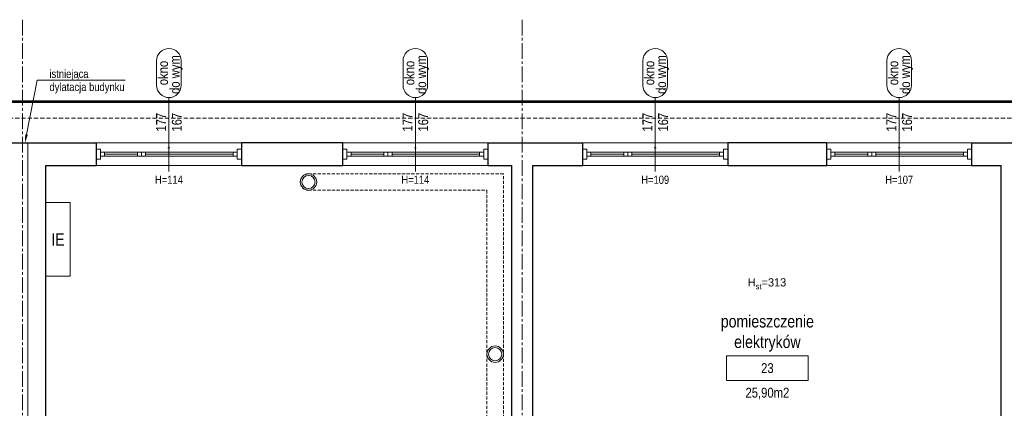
# Model space of a CAD drawing. Header units: millimetres. Extents: x -291747 to 77132, y 46721 to 203932.
# Tile 16 of 110: x 69252 to 70455, y 81657 to 82131. Entities that reach past the tile are written whole.
import ezdxf
from ezdxf import colors
from ezdxf.entities.mleader import LeaderData, LeaderLine
from ezdxf.enums import TextEntityAlignment as Align
from ezdxf.math import Vec2, Vec3

# ---------------------------------------------------------------- set-up
doc = ezdxf.new("R2010")
doc.units = ezdxf.units.MM
doc.header["$MEASUREMENT"] = 0
doc.linetypes.add('xreff_LSN_szatnie_PW_rzuty_14$0$CENTER2', pattern=[28.575, 19.05, -3.175, 3.175, -3.175])
doc.linetypes.add('xreff_LSN_szatnie_PW_rzuty_14$0$DASHED', pattern=[19.05, 12.7, -6.35])
doc.layers.get('0').update_dxf_attribs({"lineweight": 9})
for name, color, linetype, lineweight in [('FL-xref', 250, 'Continuous', 9), ('xreff_LSN_szatnie_PW_rzuty_14$0$A opis', 252, 'Continuous', 9), ('xreff_LSN_szatnie_PW_rzuty_14$0$A opis pom', 252, 'Continuous', 9), ('xreff_LSN_szatnie_PW_rzuty_14$0$A opis pom pow', 252, 'Continuous', 9), ('xreff_LSN_szatnie_PW_rzuty_14$0$A opis stolarka', 252, 'Continuous', 9), ('xreff_LSN_szatnie_PW_rzuty_14$0$A opis stolarka NWD typ', 252, 'Continuous', 9), ('xreff_LSN_szatnie_PW_rzuty_14$0$A opis technologia', 8, 'Continuous', 13), ('xreff_LSN_szatnie_PW_rzuty_14$0$A widok wyżej', 252, 'xreff_LSN_szatnie_PW_rzuty_14$0$DASHED', 9), ('xreff_LSN_szatnie_PW_rzuty_14$0$A zakres', 252, 'Continuous', 9), ('xreff_LSN_szatnie_PW_rzuty_14$0$A-Glaz', 8, 'Continuous', 9), ('xreff_LSN_szatnie_PW_rzuty_14$0$A-Wall', 252, 'Continuous', 9), ('xreff_LSN_szatnie_PW_rzuty_14$0$IE tablice rozdzielcze', 8, 'Continuous', 9), ('xreff_LSN_szatnie_PW_rzuty_14$0$IS kanaly wentylacyjne', 8, 'xreff_LSN_szatnie_PW_rzuty_14$0$DASHED', 9), ('xreff_LSN_szatnie_PW_rzuty_14$0$S-Grid-Iden', 8, 'xreff_LSN_szatnie_PW_rzuty_14$0$CENTER2', 9)]:
    doc.layers.add(name, color=color, linetype=linetype, lineweight=lineweight)
doc.layers.add('xreff_LSN_szatnie_PW_rzuty_14$0$A opis ppoż okna', color=252, linetype='Continuous', lineweight=9, transparency=0.25)
doc.styles.add('xreff_LSN_szatnie_PW_rzuty_14$0$Standard', font='txt')
doc.styles.add('xreff_LSN_szatnie_PW_rzuty_14$0$STYL ASA', font='ARIALN.TTF')

# ---------------------------------------------------------------- blocks, each defined once
blk = doc.blocks.new('xreff_LSN_szatnie_PW_rzuty_14$0$blok do okna')
for points in [[(28.5, 2.5), (33.5, 2.5), (33.5, -2.5), (28.5, -2.5)], [(33.5, 2.5), (38.5, 2.5), (38.5, -2.5), (33.5, -2.5)]]:
    blk.add_lwpolyline(points, close=True)
for points in [[(-78.5, 0), (28.5, 0)], [(38.5, 0), (78.5, 0)]]:
    blk.add_lwpolyline(points)
blk = doc.blocks.new('xreff_LSN_szatnie_PW_rzuty_14$0$wtag_UP')
at = {"transparency": 33554687, "elevation": 0}
for points in [[(0, 30), (0, -30)], [(0, -30), (0, -60)]]:
    blk.add_lwpolyline(points, dxfattribs=at)
at = {"layer": 'xreff_LSN_szatnie_PW_rzuty_14$0$A opis stolarka NWD typ', "transparency": 33554687, "elevation": 0}
blk.add_lwpolyline([(15, 75, 1), (-15, 75), (-15, 45, 1), (15, 45)], format="xyb", close=True, dxfattribs=at)
at = {"ltscale": 0.1, "transparency": 33554687, "style": 'xreff_LSN_szatnie_PW_rzuty_14$0$STYL ASA'}
blk.add_attdef('WINDOWS:SZEROKOŚĆ', text='', height=12, rotation=90, dxfattribs=at).set_placement((0, 0), align=Align.BOTTOM_CENTER)
blk.add_attdef('WINDOWS:WYSOKOŚĆ', text='', height=12, rotation=90, dxfattribs=at).set_placement((3.6, 0), align=Align.TOP_CENTER)
blk.add_attdef('WINDOWS:PARAPET', text='', height=10, dxfattribs=at).set_placement((0, -70.2, 0), align=Align.MIDDLE_CENTER)
at = {"layer": 'xreff_LSN_szatnie_PW_rzuty_14$0$A opis ppoż okna', "ltscale": 0.1, "transparency": 33554687, "style": 'xreff_LSN_szatnie_PW_rzuty_14$0$STYL ASA'}
blk.add_attdef('WINDOWS:PPOŻ', text='', height=10, dxfattribs=at).set_placement((0, -30, 0), align=Align.MIDDLE_CENTER)
at = {"layer": 'xreff_LSN_szatnie_PW_rzuty_14$0$A opis stolarka NWD typ', "ltscale": 0.1, "transparency": 33554687, "style": 'xreff_LSN_szatnie_PW_rzuty_14$0$STYL ASA'}
blk.add_attdef('WINDOWS:PODTYP', text='', height=12, rotation=90, dxfattribs=at).set_placement((1.2, 60), align=Align.TOP_CENTER)
blk.add_attdef('WINDOWS:TYP', text='', height=12, rotation=90, dxfattribs=at).set_placement((2.4, 60), align=Align.BOTTOM_CENTER)
blk = doc.blocks.new('xreff_LSN_szatnie_PW_rzuty_14$0$tag wn')
blk.add_lwpolyline([(-25, -7.5), (25, -7.5), (25, 7.5), (-25, 7.5)], close=True)
at = {"style": 'xreff_LSN_szatnie_PW_rzuty_14$0$STYL ASA'}
blk.add_attdef('ROOM:NO', text='', height=6, dxfattribs=at).set_placement((0, 0), align=Align.MIDDLE_CENTER)
at = {"layer": 'xreff_LSN_szatnie_PW_rzuty_14$0$A opis pom pow', "style": 'xreff_LSN_szatnie_PW_rzuty_14$0$STYL ASA'}
blk.add_attdef('ROOM:AREA', text='', height=6, dxfattribs=at).set_placement((0, -15), align=Align.MIDDLE_CENTER)
blk = doc.blocks.new('xreff_LSN_szatnie_PW_rzuty_14')
at = {"layer": 'xreff_LSN_szatnie_PW_rzuty_14$0$A widok wyżej', "linetype": 'xreff_LSN_szatnie_PW_rzuty_14$0$DASHED', "lineweight": 9, "ltscale": 0.2}
for p, q in [((69522.7, 81981.2), (69345.7, 81981.2)), ((69823.7, 81981.2), (69646.7, 81981.2)), ((70116.7, 81981.2), (69939.7, 81981.2)), ((70414.7, 81981.2), (70237.7, 81981.2)), ((69345.7, 81953.2), (69522.7, 81953.2)), ((69646.7, 81953.2), (69823.7, 81953.2)), ((69939.7, 81953.2), (70116.7, 81953.2)), ((70237.7, 81953.2), (70414.7, 81953.2))]:
    blk.add_line(p, q, dxfattribs=at)
at = {"layer": 'xreff_LSN_szatnie_PW_rzuty_14$0$A widok wyżej', "ltscale": 0.4}
blk.add_lwpolyline([(65352.7, 82011.2), (72855.7, 82011.2)], dxfattribs=at)
at = {"layer": 'xreff_LSN_szatnie_PW_rzuty_14$0$A zakres', "linetype": 'xreff_LSN_szatnie_PW_rzuty_14$0$DASHED', "const_width": 3}
blk.add_lwpolyline([(67446.2, 82031.2), (67446.2, 80639.2), (72869.7, 80639.2), (72869.7, 82031.2)], close=True, dxfattribs=at)
at = {"layer": 'xreff_LSN_szatnie_PW_rzuty_14$0$A-Glaz', "linetype": 'Continuous', "lineweight": 9}
for p, q in [((69522.7, 81981.2), (69345.7, 81981.2)), ((69823.7, 81981.2), (69646.7, 81981.2)), ((70116.7, 81981.2), (69939.7, 81981.2)), ((70414.7, 81981.2), (70237.7, 81981.2)), ((69355.7, 81964.7), (69355.7, 81969.7)), ((69512.7, 81964.7), (69512.7, 81969.7)), ((69656.7, 81964.7), (69656.7, 81969.7)), ((69813.7, 81964.7), (69813.7, 81969.7)), ((69949.7, 81964.7), (69949.7, 81969.7)), ((70106.7, 81964.7), (70106.7, 81969.7)), ((70247.7, 81964.7), (70247.7, 81969.7)), ((70404.7, 81964.7), (70404.7, 81969.7)), ((69522.7, 81953.2), (69345.7, 81953.2)), ((69823.7, 81953.2), (69646.7, 81953.2)), ((70116.7, 81953.2), (69939.7, 81953.2)), ((70414.7, 81953.2), (70237.7, 81953.2))]:
    blk.add_line(p, q, dxfattribs=at)
for points in [[(69350.7, 81973.2), (69345.7, 81973.2), (69345.7, 81961.2), (69350.7, 81961.2)], [(69517.7, 81964.7), (69517.7, 81969.7), (69350.7, 81969.7), (69350.7, 81964.7)], [(69517.7, 81973.2), (69522.7, 81973.2), (69522.7, 81961.2), (69517.7, 81961.2)], [(69651.7, 81973.2), (69646.7, 81973.2), (69646.7, 81961.2), (69651.7, 81961.2)], [(69818.7, 81964.7), (69818.7, 81969.7), (69651.7, 81969.7), (69651.7, 81964.7)], [(69818.7, 81973.2), (69823.7, 81973.2), (69823.7, 81961.2), (69818.7, 81961.2)], [(69944.7, 81973.2), (69939.7, 81973.2), (69939.7, 81961.2), (69944.7, 81961.2)], [(70111.7, 81964.7), (70111.7, 81969.7), (69944.7, 81969.7), (69944.7, 81964.7)], [(70111.7, 81973.2), (70116.7, 81973.2), (70116.7, 81961.2), (70111.7, 81961.2)], [(70242.7, 81973.2), (70237.7, 81973.2), (70237.7, 81961.2), (70242.7, 81961.2)], [(70409.7, 81964.7), (70409.7, 81969.7), (70242.7, 81969.7), (70242.7, 81964.7)], [(70409.7, 81973.2), (70414.7, 81973.2), (70414.7, 81961.2), (70409.7, 81961.2)]]:
    blk.add_lwpolyline(points, close=True, dxfattribs=at)
at = {"layer": 'xreff_LSN_szatnie_PW_rzuty_14$0$A-Wall', "linetype": 'Continuous', "lineweight": 25}
for p, q in [((69184.7, 81981.2), (69345.7, 81981.2)), ((69345.7, 81953.2), (69345.7, 81981.2)), ((69646.7, 81981.2), (69522.7, 81981.2)), ((69522.7, 81981.2), (69522.7, 81953.2)), ((69646.7, 81953.2), (69646.7, 81981.2)), ((69823.7, 81981.2), (69939.7, 81981.2)), ((69823.7, 81981.2), (69823.7, 81953.2)), ((69939.7, 81953.2), (69939.7, 81981.2)), ((70237.7, 81981.2), (70116.7, 81981.2)), ((70116.7, 81981.2), (70116.7, 81953.2)), ((70237.7, 81953.2), (70237.7, 81981.2)), ((70414.7, 81981.2), (70536.7, 81981.2)), ((70414.7, 81981.2), (70414.7, 81953.2)), ((69283.7, 81953.2), (69345.7, 81953.2)), ((69283.7, 81185.2), (69283.7, 81953.2)), ((69522.7, 81953.2), (69646.7, 81953.2)), ((69823.7, 81953.2), (69852.7, 81953.2)), ((69852.7, 81953.2), (69852.7, 81473.2)), ((69878.7, 81953.2), (69939.7, 81953.2)), ((69878.7, 81517.2), (69878.7, 81953.2)), ((70116.7, 81953.2), (70237.7, 81953.2)), ((70414.7, 81953.2), (70450.7, 81953.2)), ((70450.7, 81517.2), (70450.7, 81953.2))]:
    blk.add_line(p, q, dxfattribs=at)
at = {"layer": 'xreff_LSN_szatnie_PW_rzuty_14$0$A-Wall'}
blk.add_lwpolyline([(69261.7, 81185.2), (69261.7, 81981.2)], dxfattribs=at)
at = {"layer": 'xreff_LSN_szatnie_PW_rzuty_14$0$IE tablice rozdzielcze'}
blk.add_lwpolyline([(69313.7, 81908.2), (69283.7, 81908.2), (69283.7, 81818.2), (69313.7, 81818.2)], close=True, dxfattribs=at)
at = {"layer": 'xreff_LSN_szatnie_PW_rzuty_14$0$IS kanaly wentylacyjne', "ltscale": 0.3}
blk.add_lwpolyline([(69842.7, 81245.2), (69842.7, 81943.2), (69604.7, 81943.2, 1), (69604.7, 81923.2), (69822.7, 81923.2), (69822.7, 81305.2), (69288.7, 81305.2), (69288.7, 81290.2), (69822.7, 81290.2), (69822.7, 81245.2, 1)], format="xyb", close=True, dxfattribs=at)
at = {"layer": 'xreff_LSN_szatnie_PW_rzuty_14$0$IS kanaly wentylacyjne', "linetype": 'ByBlock', "ltscale": 0.3}
for centre, radius in [((69604.7, 81933.2), 10), ((69604.7, 81933.2), 8), ((69832.7, 81723.2), 10), ((69832.7, 81723.2), 8)]:
    blk.add_circle(centre, radius, dxfattribs=at)
at = {"layer": 'xreff_LSN_szatnie_PW_rzuty_14$0$S-Grid-Iden'}
for points in [[(69255.2, 82131.2), (69255.2, 80539.2)], [(69865.7, 82131.2), (69865.7, 80539.2)]]:
    blk.add_lwpolyline(points, dxfattribs=at)
at = {"layer": 'xreff_LSN_szatnie_PW_rzuty_14$0$A opis pom', "linetype": 'Continuous', "lineweight": 9, "xscale": 2, "yscale": 2, "zscale": 2}
blk.add_blockref('xreff_LSN_szatnie_PW_rzuty_14$0$tag wn', (70165.2, 81706.2), dxfattribs=at).add_auto_attribs({'ROOM:NO': '23', 'ROOM:AREA': '25,90m2'})
at = {"layer": 'xreff_LSN_szatnie_PW_rzuty_14$0$A opis stolarka', "linetype": 'Continuous', "lineweight": 9}
ref = blk.add_blockref('xreff_LSN_szatnie_PW_rzuty_14$0$wtag_UP', (69434.2, 82006.2, 0), dxfattribs=at)
ref.add_attrib('WINDOWS:TYP', 'okno', dxfattribs={"layer": 'xreff_LSN_szatnie_PW_rzuty_14$0$A opis stolarka NWD typ', "ltscale": 0.1, "height": 12, "rotation": 90, "style": 'xreff_LSN_szatnie_PW_rzuty_14$0$STYL ASA'}).set_placement((69436.6, 82066.2, 0), align=Align.BOTTOM_CENTER)
ref.add_attrib('WINDOWS:PODTYP', 'do wym.', dxfattribs={"layer": 'xreff_LSN_szatnie_PW_rzuty_14$0$A opis stolarka NWD typ', "ltscale": 0.1, "height": 12, "rotation": 90, "style": 'xreff_LSN_szatnie_PW_rzuty_14$0$STYL ASA'}).set_placement((69435.4, 82066.2, 0), align=Align.TOP_CENTER)
ref.add_attrib('WINDOWS:SZEROKOŚĆ', '177', dxfattribs={"layer": '0', "ltscale": 0.1, "height": 12, "rotation": 90, "style": 'xreff_LSN_szatnie_PW_rzuty_14$0$STYL ASA'}).set_placement((69434.2, 82006.2, 0), align=Align.BOTTOM_CENTER)
ref.add_attrib('WINDOWS:WYSOKOŚĆ', '167', dxfattribs={"layer": '0', "ltscale": 0.1, "height": 12, "rotation": 90, "style": 'xreff_LSN_szatnie_PW_rzuty_14$0$STYL ASA'}).set_placement((69437.8, 82006.2, 0), align=Align.TOP_CENTER)
ref.add_attrib('WINDOWS:PPOŻ', '-', dxfattribs={"layer": 'xreff_LSN_szatnie_PW_rzuty_14$0$A opis ppoż okna', "ltscale": 0.1, "height": 10, "style": 'xreff_LSN_szatnie_PW_rzuty_14$0$STYL ASA'}).set_placement((69434.2, 81976.2), align=Align.MIDDLE_CENTER)
ref.add_attrib('WINDOWS:PARAPET', 'H=114', dxfattribs={"layer": '0', "ltscale": 0.1, "height": 10, "style": 'xreff_LSN_szatnie_PW_rzuty_14$0$STYL ASA'}).set_placement((69434.2, 81936), align=Align.MIDDLE_CENTER)
ref = blk.add_blockref('xreff_LSN_szatnie_PW_rzuty_14$0$wtag_UP', (69735.2, 82006.2, 0), dxfattribs=at)
ref.add_attrib('WINDOWS:TYP', 'okno', dxfattribs={"layer": 'xreff_LSN_szatnie_PW_rzuty_14$0$A opis stolarka NWD typ', "ltscale": 0.1, "height": 12, "rotation": 90, "style": 'xreff_LSN_szatnie_PW_rzuty_14$0$STYL ASA'}).set_placement((69737.6, 82066.2, 0), align=Align.BOTTOM_CENTER)
ref.add_attrib('WINDOWS:PODTYP', 'do wym.', dxfattribs={"layer": 'xreff_LSN_szatnie_PW_rzuty_14$0$A opis stolarka NWD typ', "ltscale": 0.1, "height": 12, "rotation": 90, "style": 'xreff_LSN_szatnie_PW_rzuty_14$0$STYL ASA'}).set_placement((69736.4, 82066.2, 0), align=Align.TOP_CENTER)
ref.add_attrib('WINDOWS:SZEROKOŚĆ', '177', dxfattribs={"layer": '0', "ltscale": 0.1, "height": 12, "rotation": 90, "style": 'xreff_LSN_szatnie_PW_rzuty_14$0$STYL ASA'}).set_placement((69735.2, 82006.2, 0), align=Align.BOTTOM_CENTER)
ref.add_attrib('WINDOWS:WYSOKOŚĆ', '167', dxfattribs={"layer": '0', "ltscale": 0.1, "height": 12, "rotation": 90, "style": 'xreff_LSN_szatnie_PW_rzuty_14$0$STYL ASA'}).set_placement((69738.8, 82006.2, 0), align=Align.TOP_CENTER)
ref.add_attrib('WINDOWS:PPOŻ', '-', dxfattribs={"layer": 'xreff_LSN_szatnie_PW_rzuty_14$0$A opis ppoż okna', "ltscale": 0.1, "height": 10, "style": 'xreff_LSN_szatnie_PW_rzuty_14$0$STYL ASA'}).set_placement((69735.2, 81976.2), align=Align.MIDDLE_CENTER)
ref.add_attrib('WINDOWS:PARAPET', 'H=114', dxfattribs={"layer": '0', "ltscale": 0.1, "height": 10, "style": 'xreff_LSN_szatnie_PW_rzuty_14$0$STYL ASA'}).set_placement((69735.2, 81936), align=Align.MIDDLE_CENTER)
ref = blk.add_blockref('xreff_LSN_szatnie_PW_rzuty_14$0$wtag_UP', (70028.2, 82006.2, 0), dxfattribs=at)
ref.add_attrib('WINDOWS:TYP', 'okno', dxfattribs={"layer": 'xreff_LSN_szatnie_PW_rzuty_14$0$A opis stolarka NWD typ', "ltscale": 0.1, "height": 12, "rotation": 90, "style": 'xreff_LSN_szatnie_PW_rzuty_14$0$STYL ASA'}).set_placement((70030.6, 82066.2, 0), align=Align.BOTTOM_CENTER)
ref.add_attrib('WINDOWS:PODTYP', 'do wym.', dxfattribs={"layer": 'xreff_LSN_szatnie_PW_rzuty_14$0$A opis stolarka NWD typ', "ltscale": 0.1, "height": 12, "rotation": 90, "style": 'xreff_LSN_szatnie_PW_rzuty_14$0$STYL ASA'}).set_placement((70029.4, 82066.2, 0), align=Align.TOP_CENTER)
ref.add_attrib('WINDOWS:SZEROKOŚĆ', '177', dxfattribs={"layer": '0', "ltscale": 0.1, "height": 12, "rotation": 90, "style": 'xreff_LSN_szatnie_PW_rzuty_14$0$STYL ASA'}).set_placement((70028.2, 82006.2, 0), align=Align.BOTTOM_CENTER)
ref.add_attrib('WINDOWS:WYSOKOŚĆ', '167', dxfattribs={"layer": '0', "ltscale": 0.1, "height": 12, "rotation": 90, "style": 'xreff_LSN_szatnie_PW_rzuty_14$0$STYL ASA'}).set_placement((70031.8, 82006.2, 0), align=Align.TOP_CENTER)
ref.add_attrib('WINDOWS:PPOŻ', '-', dxfattribs={"layer": 'xreff_LSN_szatnie_PW_rzuty_14$0$A opis ppoż okna', "ltscale": 0.1, "height": 10, "style": 'xreff_LSN_szatnie_PW_rzuty_14$0$STYL ASA'}).set_placement((70028.2, 81976.2), align=Align.MIDDLE_CENTER)
ref.add_attrib('WINDOWS:PARAPET', 'H=109', dxfattribs={"layer": '0', "ltscale": 0.1, "height": 10, "style": 'xreff_LSN_szatnie_PW_rzuty_14$0$STYL ASA'}).set_placement((70028.2, 81936), align=Align.MIDDLE_CENTER)
ref = blk.add_blockref('xreff_LSN_szatnie_PW_rzuty_14$0$wtag_UP', (70326.2, 82006.2, 0), dxfattribs=at)
ref.add_attrib('WINDOWS:TYP', 'okno', dxfattribs={"layer": 'xreff_LSN_szatnie_PW_rzuty_14$0$A opis stolarka NWD typ', "ltscale": 0.1, "height": 12, "rotation": 90, "style": 'xreff_LSN_szatnie_PW_rzuty_14$0$STYL ASA'}).set_placement((70328.6, 82066.2, 0), align=Align.BOTTOM_CENTER)
ref.add_attrib('WINDOWS:PODTYP', 'do wym.', dxfattribs={"layer": 'xreff_LSN_szatnie_PW_rzuty_14$0$A opis stolarka NWD typ', "ltscale": 0.1, "height": 12, "rotation": 90, "style": 'xreff_LSN_szatnie_PW_rzuty_14$0$STYL ASA'}).set_placement((70327.4, 82066.2, 0), align=Align.TOP_CENTER)
ref.add_attrib('WINDOWS:SZEROKOŚĆ', '177', dxfattribs={"layer": '0', "ltscale": 0.1, "height": 12, "rotation": 90, "style": 'xreff_LSN_szatnie_PW_rzuty_14$0$STYL ASA'}).set_placement((70326.2, 82006.2, 0), align=Align.BOTTOM_CENTER)
ref.add_attrib('WINDOWS:WYSOKOŚĆ', '167', dxfattribs={"layer": '0', "ltscale": 0.1, "height": 12, "rotation": 90, "style": 'xreff_LSN_szatnie_PW_rzuty_14$0$STYL ASA'}).set_placement((70329.8, 82006.2, 0), align=Align.TOP_CENTER)
ref.add_attrib('WINDOWS:PPOŻ', '-', dxfattribs={"layer": 'xreff_LSN_szatnie_PW_rzuty_14$0$A opis ppoż okna', "ltscale": 0.1, "height": 10, "style": 'xreff_LSN_szatnie_PW_rzuty_14$0$STYL ASA'}).set_placement((70326.2, 81976.2), align=Align.MIDDLE_CENTER)
ref.add_attrib('WINDOWS:PARAPET', 'H=107', dxfattribs={"layer": '0', "ltscale": 0.1, "height": 10, "style": 'xreff_LSN_szatnie_PW_rzuty_14$0$STYL ASA'}).set_placement((70326.2, 81936), align=Align.MIDDLE_CENTER)
at = {"layer": 'xreff_LSN_szatnie_PW_rzuty_14$0$A-Glaz', "linetype": 'Continuous', "lineweight": 9, "rotation": 180}
for p in [(69434.2, 81967.2), (69735.2, 81967.2), (70028.2, 81967.2), (70326.2, 81967.2)]:
    blk.add_blockref('xreff_LSN_szatnie_PW_rzuty_14$0$blok do okna', p, dxfattribs=at)
at = {"layer": 'xreff_LSN_szatnie_PW_rzuty_14$0$A opis', "linetype": 'Continuous', "lineweight": 9, "insert": (70164.7, 81809.1), "char_height": 10, "attachment_point": 5, "style": 'xreff_LSN_szatnie_PW_rzuty_14$0$Standard'}
blk.add_mtext_dynamic_manual_height_columns('\\A1;\\pxqc;H{\\H0.7x;\\S^ st;}=313', width=72.748, gutter_width=1, heights=[0], dxfattribs=at)
at = {"layer": 'xreff_LSN_szatnie_PW_rzuty_14$0$A opis technologia', "insert": (70165.2, 81726.2), "char_height": 15, "attachment_point": 8, "style": 'xreff_LSN_szatnie_PW_rzuty_14$0$STYL ASA'}
blk.add_mtext_dynamic_manual_height_columns('pomieszczenie elektryków', width=187.649, gutter_width=1, heights=[0], dxfattribs=at)
at = {"layer": 'xreff_LSN_szatnie_PW_rzuty_14$0$IE tablice rozdzielcze', "insert": (69298.7, 81863.2), "char_height": 15, "attachment_point": 5, "style": 'xreff_LSN_szatnie_PW_rzuty_14$0$STYL ASA'}
blk.add_mtext_dynamic_manual_height_columns('\\pxqc;IE', width=187.649, gutter_width=1, heights=[0], dxfattribs=at)
at = {"layer": 'xreff_LSN_szatnie_PW_rzuty_14$0$A opis', "linetype": 'Continuous', "lineweight": 9}
ml = blk.add_multileader_mtext('Standard', dxfattribs=at)
ml.set_content('istniejąca dylatacja budynku', color=256, style='xreff_LSN_szatnie_PW_rzuty_14$0$STYL ASA')
ml.set_leader_properties()
ml.build(insert=Vec2(0, 0))
ml.multileader.update_dxf_attribs({"text_left_attachment_type": 6, "text_right_attachment_type": 6, "dogleg_length": 3, "arrow_head_size": 10})
ctx = ml.context
ctx.base_point, ctx.char_height, ctx.arrow_head_size, ctx.landing_gap_size, ctx.plane_origin = Vec3(69278.3, 82057.3), 10, 10, 10, Vec3(68994.1, 82550.7)
ctx.left_attachment, ctx.right_attachment = 6, 6
notes = []
notes.append((ctx, [(0, (1, 1, 0), (69273.3, 82057.3), (1, 0), 4.99, [(0, [(69258.4, 81981.2)], 0, [])])]))
ctx.mtext.insert, ctx.mtext.width, ctx.mtext.line_spacing_factor, ctx.mtext.flow_direction = Vec3(69288.3, 82070.2), 91.738, 0.96, 5
for ctx, leaders in notes:
    for number, flags, end, landing, length, lines in leaders:
        leader = LeaderData()
        leader.index, (leader.has_last_leader_line, leader.has_dogleg_vector, leader.attachment_direction) = number, flags
        leader.last_leader_point, leader.dogleg_vector, leader.dogleg_length = Vec3(end), Vec3(landing), length
        for number, points, colour, breaks in lines:
            line = LeaderLine()
            line.index, line.vertices, line.color, line.breaks = number, Vec3.list(points), colors.encode_raw_color(colour), breaks
            leader.lines.append(line)
        ctx.leaders.append(leader)

msp = doc.modelspace()

# ---------------------------------------------------------------- block references
at = {"layer": 'FL-xref'}
msp.add_blockref('xreff_LSN_szatnie_PW_rzuty_14', (0, 0), dxfattribs=at)

doc.saveas('drawing.dxf')
